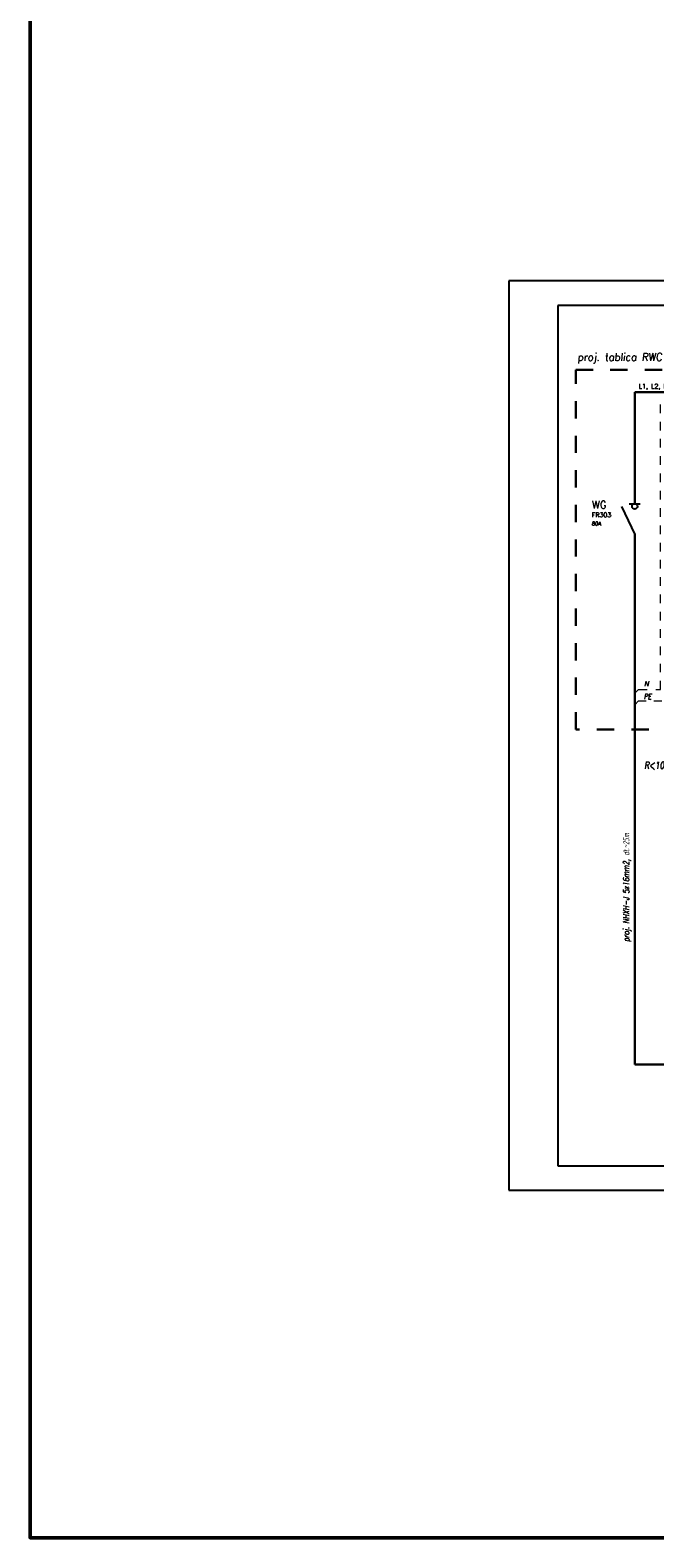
# Model space of a CAD drawing. Extents: x -558982 to 5119495, y -5290134 to 121759.
# Tile 1 of 256: x -507121 to -486697, y -40835 to 8407. Entities that reach past the tile are written whole.
import ezdxf
from ezdxf.enums import TextEntityAlignment as Align

# ---------------------------------------------------------------- set-up
doc = ezdxf.new("R2010")
doc.units = 0
doc.header["$MEASUREMENT"] = 0
doc.linetypes.add('DASHDOT', pattern=[25.4, 12.7, -6.35, 0, -6.35])
doc.linetypes.add('Dashed', pattern=[564.444447, 282.222223, -282.222223])
doc.layers.get('0').update_dxf_attribs({"color": 252})
for name, color, linetype, lineweight in [('$ IE INSTALACJA ELEKTRYCZNA', 1, 'Continuous', 30), ('$ IE_APARATY ELEKTRYCZNE', 7, 'Continuous', 0), ('$ IE_OPISY', 7, 'Continuous', 25), ('$ IE_SCHEMAT', 7, 'Continuous', 0)]:
    doc.layers.add(name, color=color, linetype=linetype, lineweight=lineweight)
doc.layers.add('$ IE TABELA', color=7, linetype='Continuous')
doc.styles.add('R', font='romans.shx', dxfattribs={"width": 0.85})
doc.styles.add('ROMANS', font='romans.shx', dxfattribs={"width": 0.85})

# ---------------------------------------------------------------- blocks, each defined once
blk = doc.blocks.new('rozłącznik izolacyjny')
at = {"layer": '$ IE_APARATY ELEKTRYCZNE', "color": 7, "linetype": 'Continuous', "lineweight": 25}
for p, q in [((5543820.7, 5925083), (5543863.7, 5924991)), ((5543845.9, 5925091.8), (5543881.5, 5925091.8))]:
    blk.add_line(p, q, dxfattribs=at)
blk.add_circle((5543863.7, 5925083), 8.84, dxfattribs=at)
blk = doc.blocks.new('a3eee')
at = {"layer": '$ IE TABELA'}
for p, q in [((19730.8, 4176.8), (19730.8, 1206.8)), ((23930.8, 4176.8), (19730.8, 4176.8)), ((23930.8, 1206.8), (23930.8, 4176.8)), ((19890.8, 4096.8), (19890.8, 1286.8)), ((23840.8, 4096.8), (19890.8, 4096.8)), ((23840.8, 1286.8), (23840.8, 4096.8)), ((19890.8, 1286.8), (23840.8, 1286.8)), ((19730.8, 1206.8), (23930.8, 1206.8))]:
    blk.add_line(p, q, dxfattribs=at)
at = {"layer": '$ IE TABELA', "style": 'ROMANS', "width": 0.6168}
blk.add_text('A3', height=100, dxfattribs=at).set_placement((23941.8, 4197.5))

msp = doc.modelspace()

# ---------------------------------------------------------------- linework, layer by layer
at = {"layer": '$ IE INSTALACJA ELEKTRYCZNA', "color": 7, "linetype": 'DASHDOT', "lineweight": 0, "ltscale": 20}
for p, q in [((-487234, -13132), (-487355, -13253)), ((-487234, -13503), (-487355, -13625))]:
    msp.add_line(p, q, dxfattribs=at)
at = {"layer": '$ IE INSTALACJA ELEKTRYCZNA', "color": 7, "linetype": 'Dashed', "lineweight": 0}
msp.add_lwpolyline([(-487234, -13132), (-486516, -13132), (-486516, -13131), (-486516, -3622)], dxfattribs=at)
at = {"layer": '$ IE INSTALACJA ELEKTRYCZNA', "color": 7, "linetype": 'DASHDOT', "lineweight": 0, "ltscale": 20}
msp.add_lwpolyline([(-487234, -13503), (-453507, -13503)], dxfattribs=at)
at = {"layer": '$ IE INSTALACJA ELEKTRYCZNA', "linetype": 'Continuous'}
msp.add_lwpolyline([(-487355, -25375), (-483275, -25375)], dxfattribs=at)
at = {"layer": '$ IE_OPISY', "lineweight": 0, "ltscale": 50}
msp.add_lwpolyline([(-486834, -15647), (-486714, -15751)], dxfattribs=at)
at = {"layer": '$ IE_SCHEMAT', "color": 3, "linetype": 'Dashed', "lineweight": 30, "ltscale": 2}
msp.add_lwpolyline([(-489283, -2690), (-451903, -2690), (-451903, -14434), (-489283, -14434)], close=True, dxfattribs=at)
at = {"layer": '$ IE_SCHEMAT', "color": 1, "linetype": 'Continuous', "lineweight": 30}
for points in [[(-487354, -3422), (-453520, -3422)], [(-487354, -7059), (-487354, -3422)], [(-487355, -8067), (-487355, -25375)]]:
    msp.add_lwpolyline(points, dxfattribs=at)
at = {"color": 3, "lineweight": 50}
msp.add_lwpolyline([(-507121, 106506), (-325164, 106506), (-325164, -40835), (-507121, -40835)], close=True, dxfattribs=at)

# ---------------------------------------------------------------- block references
at = {"layer": '$ IE TABELA', "transparency": 33554687, "xscale": 10, "yscale": 10, "zscale": 10}
msp.add_blockref('a3eee', (-688778, -41549), dxfattribs=at)
at = {"layer": '$ IE_APARATY ELEKTRYCZNE', "linetype": 'Dashed', "lineweight": 30, "xscale": 10, "yscale": 10, "zscale": 10}
msp.add_blockref('rozłącznik izolacyjny', (-55925992, -59257977), dxfattribs=at)

# ---------------------------------------------------------------- texts
at = {"layer": '$ IE_OPISY', "color": 7, "linetype": 'Continuous', "lineweight": 25, "style": 'ROMANS'}
msp.add_text('WG', height=250, dxfattribs=at).set_placement((-488756, -7219))
at = {"layer": '$ IE_OPISY', "color": 7, "style": 'ROMANS', "oblique": 10, "width": 0.8}
for s, height, p in [('PE', 170.1, (-487063, -13440)), ('N', 170, (-487046, -13022))]:
    msp.add_text(s, height=height, dxfattribs=at).set_placement(p)
at = {"layer": '$ IE_OPISY', "lineweight": 0, "ltscale": 50, "style": 'ROMANS', "oblique": 10, "width": 0.8}
msp.add_text('R<10', height=225.6, dxfattribs=at).set_placement((-487047, -15721))
at = {"layer": '$ IE_OPISY', "color": 7, "lineweight": -2, "style": 'ROMANS', "oblique": 10, "width": 0.75}
msp.add_text('proj. NHXH-J 5x16mm2, dł.~25m', height=200, rotation=90, dxfattribs=at).set_placement((-487535, -17817), align=Align.RIGHT)
at = {"layer": '$ IE_OPISY', "lineweight": -2, "insert": (-489225, -2142), "char_height": 250, "attachment_point": 1, "style": 'R'}
msp.add_mtext_dynamic_manual_height_columns('{\\Q6;\\W0.95;proj. tablica RWC}', width=19698.09, gutter_width=40, heights=[0], dxfattribs=at)
at = {"layer": '$ IE_SCHEMAT', "color": 7, "linetype": 'Continuous', "lineweight": 25, "style": 'ROMANS'}
for s, p in [('L1, L2, L3; 230/400V,~50Hz', (-487227, -3299)), ('FR303', (-488759, -7500))]:
    msp.add_text(s, height=150, dxfattribs=at).set_placement(p)
at = {"layer": '$ IE_SCHEMAT', "color": 7, "linetype": 'Dashed', "lineweight": 25, "ltscale": 50, "style": 'ROMANS', "oblique": 5}
msp.add_text('80A', height=120, dxfattribs=at).set_placement((-488759, -7768))

doc.saveas('drawing.dxf')
